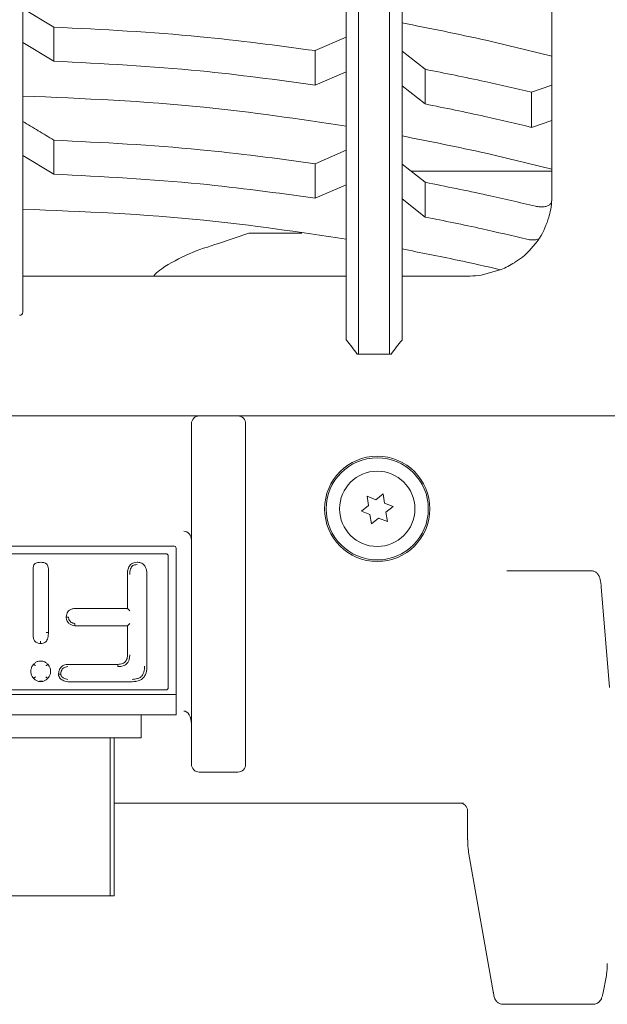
# Model space of a CAD drawing. Header units: millimetres. Extents: x 63 to 559, y 25 to 389.
# Tile 3 of 88: x 248 to 258, y 30 to 46. Entities that reach past the tile are written whole.
import ezdxf

# ---------------------------------------------------------------- set-up
doc = ezdxf.new("R2010")
doc.units = ezdxf.units.MM

msp = doc.modelspace()

# ---------------------------------------------------------------- linework, layer by layer
at = {"color": 7, "linetype": 'Continuous', "lineweight": 15}
for p, q in [((253.528, 59.876), (253.528, 41.563)), ((254.028, 41.563), (254.028, 59.876)), ((253.328, 41.563), (253.328, 59.736)), ((254.228, 59.736), (254.228, 41.563)), ((248.103, 59.228), (248.103, 41.238)), ((256.647, 56.076), (256.647, 43.091)), ((248.103, 46.144), (248.603, 45.841)), ((248.603, 45.841), (248.603, 45.292)), ((252.828, 45.461), (253.328, 45.677)), ((248.603, 45.292), (248.103, 45.594)), ((252.828, 44.905), (252.828, 45.461)), ((254.228, 45.451), (254.603, 45.16)), ((254.603, 45.16), (254.603, 44.6)), ((253.328, 45.12), (252.828, 44.905)), ((254.603, 44.6), (254.228, 44.892)), ((256.322, 44.789), (256.647, 44.903)), ((256.322, 44.223), (256.322, 44.789)), ((256.647, 44.336), (256.322, 44.223)), ((248.603, 44.016), (248.603, 43.467)), ((248.603, 43.467), (248.103, 43.769)), ((252.828, 43.636), (253.328, 43.852)), ((252.828, 43.08), (252.828, 43.636)), ((254.228, 43.626), (254.603, 43.335)), ((256.647, 43.513), (254.374, 43.513)), ((253.328, 43.295), (252.828, 43.08)), ((254.603, 43.335), (254.603, 42.775)), ((256.647, 43.09), (256.647, 43.091)), ((254.603, 42.775), (254.228, 43.067)), ((256.606, 42.793), (256.601, 42.774)), ((251.266, 42.349), (251.753, 42.513)), ((252.612, 42.513), (251.753, 42.513)), ((253.328, 41.822), (248.103, 41.822)), ((255.327, 41.822), (254.228, 41.822)), ((255.828, 41.927), (255.508, 41.835)), ((253.328, 41.413), (253.328, 41.563)), ((253.528, 41.563), (253.528, 41.313)), ((254.028, 41.313), (254.028, 41.563)), ((254.228, 41.563), (254.228, 41.413)), ((253.328, 40.788), (253.328, 41.413)), ((254.228, 41.413), (254.228, 40.788)), ((253.528, 41.313), (253.528, 40.563)), ((254.028, 40.563), (254.028, 41.313)), ((253.528, 40.563), (253.503, 40.563)), ((254.028, 40.563), (253.528, 40.563)), ((254.053, 40.563), (254.028, 40.563)), ((243.953, 39.563), (250.703, 39.563)), ((250.953, 39.563), (250.703, 39.563)), ((250.828, 35.213), (250.828, 39.438)), ((250.953, 39.563), (251.578, 39.563)), ((251.828, 39.563), (251.578, 39.563)), ((251.703, 39.438), (251.703, 35.213)), ((251.828, 39.563), (255.77, 39.563)), ((255.77, 39.563), (256.505, 39.563)), ((256.505, 39.563), (258.802, 39.563)), ((253.806, 38.211), (253.666, 38.266)), ((253.666, 38.266), (253.689, 38.118)), ((253.923, 38.305), (253.806, 38.211)), ((253.946, 38.157), (253.923, 38.305)), ((254.085, 38.102), (253.946, 38.157)), ((253.689, 38.118), (253.572, 38.024)), ((253.572, 38.024), (253.711, 37.969)), ((253.968, 38.008), (254.085, 38.102)), ((253.991, 37.86), (253.968, 38.008)), ((253.711, 37.969), (253.734, 37.821)), ((253.734, 37.821), (253.851, 37.915)), ((253.851, 37.915), (253.991, 37.86)), ((250.541, 37.463), (244.116, 37.463)), ((250.578, 37.426), (250.578, 35.063)), ((244.241, 37.338), (250.416, 37.338)), ((250.453, 37.301), (250.453, 35.176)), ((255.922, 37.063), (256.267, 37.063)), ((256.267, 37.063), (257.282, 37.063)), ((248.269, 36.07), (248.269, 37.019)), ((248.517, 37.016), (248.517, 36.067)), ((249.794, 36.454), (249.794, 37.001)), ((250.107, 37.001), (250.107, 35.521)), ((257.58, 35.177), (257.447, 36.804)), ((248.954, 36.454), (249.794, 36.454)), ((249.831, 36.416), (249.794, 36.454)), ((248.946, 36.214), (248.946, 36.176)), ((249.794, 36.176), (248.946, 36.176)), ((249.831, 36.214), (249.794, 36.176)), ((249.794, 35.706), (249.794, 36.176)), ((248.829, 35.552), (249.641, 35.552)), ((249.641, 35.515), (249.641, 35.552)), ((248.681, 35.391), (248.718, 35.391)), ((244.241, 35.138), (250.416, 35.138)), ((248.423, 35.28), (248.371, 35.28)), ((249.872, 35.272), (248.831, 35.272)), ((249.929, 35.28), (249.925, 35.28)), ((250.828, 35.088), (250.828, 35.213)), ((251.703, 35.213), (251.703, 35.088)), ((249.578, 35.063), (245.078, 35.063)), ((250.578, 35.063), (249.578, 35.063)), ((250.578, 35.063), (250.578, 34.738)), ((250.828, 34.063), (250.828, 35.088)), ((251.703, 35.088), (251.703, 34.063)), ((249.578, 34.738), (245.078, 34.738)), ((250.578, 34.738), (249.578, 34.738)), ((250.016, 34.363), (250.016, 34.738)), ((244.641, 34.363), (250.016, 34.363)), ((249.512, 34.363), (249.512, 31.813)), ((249.579, 31.813), (249.579, 34.363)), ((250.828, 33.938), (250.828, 34.063)), ((251.703, 34.063), (251.703, 33.938)), ((251.578, 33.813), (250.953, 33.813)), ((255.219, 33.313), (249.579, 33.313)), ((255.287, 33.188), (255.287, 32.718)), ((255.289, 32.718), (255.287, 32.718)), ((255.302, 32.52), (255.704, 30.24)), ((247.453, 31.813), (249.512, 31.813)), ((249.579, 31.813), (249.512, 31.813)), ((257.47, 30.228), (257.528, 30.527)), ((256.302, 30.063), (255.858, 30.063)), ((257.317, 30.063), (256.302, 30.063))]:
    msp.add_line(p, q, dxfattribs=at)
at = {"color": 7, "linetype": 'Continuous', "lineweight": 15, "flags": 128}
for points in [[(248.843, 36.314), (248.836, 36.314), (248.829, 36.314), (248.822, 36.314), (248.817, 36.314), (248.812, 36.314), (248.808, 36.314), (248.806, 36.314), (248.806, 36.314)], [(248.391, 35.889), (248.391, 35.889), (248.391, 35.891), (248.391, 35.895), (248.391, 35.9), (248.392, 35.905), (248.392, 35.912), (248.392, 35.919), (248.392, 35.926)], [(255.302, 32.542), (255.301, 32.523), (255.302, 32.52)], [(257.529, 30.551), (257.529, 30.532), (257.528, 30.527)], [(255.704, 30.261), (255.703, 30.243), (255.704, 30.24)]]:
    msp.add_lwpolyline(points, dxfattribs=at)
at = {"color": 7, "linetype": 'Continuous', "lineweight": 15}
for radius in [0.85, 0.825, 0.608]:
    msp.add_circle((253.828, 38.063), radius, dxfattribs=at)
for centre, radius, start, end in [((255.397, 43.108), 1.25, 345.3854, 359.2005), ((255.086, 43.624), 1.853, 293.6279, 301.1019), ((255.327, 43.072), 1.25, 270, 278.3093), ((248.053, 41.238), 0.05, 270, 0), ((250.953, 39.438), 0.125, 90, 180), ((251.578, 39.438), 0.125, 0, 90), ((250.541, 37.426), 0.0375, 0, 90), ((250.416, 37.301), 0.0375, 0, 90), ((250.416, 35.176), 0.0375, 270, 0), ((250.953, 33.938), 0.125, 180, 270), ((251.578, 33.938), 0.125, 270, 0), ((255.162, 33.188), 0.125, 0, 90)]:
    msp.add_arc(centre, radius, start, end, dxfattribs=at)
for centre, major_axis, ratio, start_param, end_param in [((252.58, 40.295), (1.083, -1.083), 0.57735, 1.263084, 1.452245), ((254.977, 40.295), (1.083, 1.083), 0.57735, 1.689348, 1.878508), ((250.703, 37.561), (0, 0.141), 0.883883, 4.712389, 6.283185), ((250.703, 34.586), (0, 0.212), 0.589256, 4.712389, 6.283185), ((255.333, 32.718), (0, 0.25), 0.176327, 1.570796, 2.356194), ((257.499, 30.737), (0, 0.25), 0.176327, 3.874631, 4.660029)]:
    msp.add_ellipse(centre, major_axis=major_axis, ratio=ratio, start_param=start_param, end_param=end_param, dxfattribs=at)
for points, knots in [([(248.603, 45.841), (249.393, 45.802), (250.807, 45.732), (252.209, 45.544), (252.828, 45.461)], [0, 0, 0, 0, 0.55872, 1, 1, 1, 1]), ([(254.228, 45.909), (254.681, 45.82), (255.491, 45.659), (256.293, 45.46), (256.647, 45.372)], [0, 0, 0, 0, 0.558193, 1, 1, 1, 1]), ([(248.603, 45.292), (249.393, 45.252), (250.807, 45.18), (252.209, 44.989), (252.828, 44.905)], [0, 0, 0, 0, 0.558604, 1, 1, 1, 1]), ([(254.603, 45.16), (254.925, 45.096), (255.499, 44.981), (256.07, 44.847), (256.322, 44.789)], [0, 0, 0, 0, 0.558832, 1, 1, 1, 1]), ([(248.103, 44.728), (249.08, 44.688), (250.831, 44.615), (252.563, 44.357), (253.328, 44.243)], [0, 0, 0, 0, 0.5581, 1, 1, 1, 1]), ([(254.603, 44.6), (254.925, 44.535), (255.499, 44.418), (256.07, 44.283), (256.322, 44.223)], [0, 0, 0, 0, 0.558776, 1, 1, 1, 1]), ([(248.103, 44.319), (248.187, 44.269), (248.354, 44.169), (248.52, 44.067), (248.603, 44.016)], [0, 0, 0, 0, 0.499996, 1, 1, 1, 1]), ([(254.228, 44.084), (254.681, 43.995), (255.491, 43.834), (256.293, 43.635), (256.647, 43.547)], [0, 0, 0, 0, 0.558193, 1, 1, 1, 1]), ([(248.603, 44.016), (249.393, 43.977), (250.807, 43.907), (252.209, 43.719), (252.828, 43.636)], [0, 0, 0, 0, 0.55872, 1, 1, 1, 1]), ([(248.603, 43.467), (249.393, 43.427), (250.807, 43.355), (252.209, 43.164), (252.828, 43.08)], [0, 0, 0, 0, 0.558604, 1, 1, 1, 1]), ([(254.603, 43.335), (254.936, 43.268), (255.532, 43.149), (256.123, 43.01), (256.384, 42.949)], [0, 0, 0, 0, 0.558785, 1, 1, 1, 1]), ([(256.384, 42.949), (256.408, 42.944), (256.457, 42.935), (256.526, 42.938), (256.584, 42.953), (256.626, 42.982), (256.642, 43.012), (256.644, 43.03), (256.645, 43.034)], [0, 0, 0, 0, 0.1776513, 0.3551559, 0.5369193, 0.7340662, 0.9508929, 1, 1, 1, 1]), ([(248.103, 42.903), (249.08, 42.863), (250.831, 42.79), (252.563, 42.532), (253.328, 42.418)], [0, 0, 0, 0, 0.5581, 1, 1, 1, 1]), ([(254.603, 42.775), (254.91, 42.713), (255.459, 42.602), (256.004, 42.473), (256.244, 42.417)], [0, 0, 0, 0, 0.558836, 1, 1, 1, 1]), ([(256.601, 42.774), (256.56, 42.658), (256.517, 42.537), (256.443, 42.424), (256.44, 42.419)], [0, 0, 0, 0, 0.953858, 1, 1, 1, 1]), ([(251.266, 42.349), (251.104, 42.297), (250.782, 42.195), (250.447, 42.01), (250.258, 41.879), (250.225, 41.831), (250.219, 41.822)], [0, 0, 0, 0, 0.428029, 0.85309, 0.972545, 1, 1, 1, 1]), ([(256.44, 42.419), (256.359, 42.315), (256.246, 42.17), (256.087, 42.067), (256.043, 42.038)], [0, 0, 0, 0, 0.716853, 1, 1, 1, 1]), ([(256.44, 42.419), (256.418, 42.414), (256.373, 42.403), (256.301, 42.405), (256.258, 42.414), (256.244, 42.417)], [0, 0, 0, 0, 0.3993814, 0.8004253, 1, 1, 1, 1]), ([(254.228, 42.259), (254.526, 42.201), (255.059, 42.097), (255.588, 41.977), (255.821, 41.924)], [0, 0, 0, 0, 0.558863, 1, 1, 1, 1]), ([(248.269, 37.019), (248.269, 37.019), (248.269, 37.043), (248.268, 37.082), (248.272, 37.129), (248.282, 37.157), (248.295, 37.175), (248.318, 37.19), (248.351, 37.198), (248.378, 37.199), (248.393, 37.2)], [0, 0, 0, 0, 0.000056, 0.278011, 0.441773, 0.528227, 0.61271, 0.690823, 0.832608, 1, 1, 1, 1]), ([(248.393, 37.2), (248.393, 37.2), (248.41, 37.2), (248.436, 37.198), (248.468, 37.188), (248.489, 37.174), (248.506, 37.15), (248.519, 37.097), (248.518, 37.05), (248.517, 37.016)], [0, 0, 0, 0, 0.000057, 0.195908, 0.2891, 0.379052, 0.472865, 0.616532, 1, 1, 1, 1]), ([(249.794, 37.001), (249.794, 37.001), (249.794, 37.036), (249.798, 37.089), (249.828, 37.148), (249.86, 37.179), (249.901, 37.197), (249.931, 37.199), (249.948, 37.2)], [0, 0, 0, 0, 0.000052, 0.3682933, 0.5407038, 0.6830185, 0.8209925, 1, 1, 1, 1]), ([(249.948, 37.162), (249.935, 37.161), (249.911, 37.16), (249.881, 37.147), (249.858, 37.125), (249.834, 37.076), (249.833, 37.032), (249.831, 37.001)], [0, 0, 0, 0, 0.179819, 0.303306, 0.426891, 0.592098, 1, 1, 1, 1]), ([(249.948, 37.2), (249.948, 37.2), (249.968, 37.2), (250.002, 37.196), (250.046, 37.175), (250.078, 37.14), (250.104, 37.081), (250.106, 37.032), (250.107, 37.001)], [0, 0, 0, 0, 0.000051, 0.200387, 0.34665, 0.49605, 0.6789, 1, 1, 1, 1]), ([(257.447, 36.804), (257.444, 36.827), (257.438, 36.889), (257.424, 36.952), (257.394, 37.01), (257.352, 37.047), (257.313, 37.062), (257.289, 37.063), (257.282, 37.063)], [0, 0, 0, 0, 0.1883745, 0.5034063, 0.6859128, 0.817875, 0.9463218, 1, 1, 1, 1]), ([(248.806, 36.314), (248.806, 36.314), (248.806, 36.331), (248.81, 36.361), (248.828, 36.402), (248.859, 36.432), (248.903, 36.451), (248.936, 36.453), (248.954, 36.454)], [0, 0, 0, 0, 0.000065, 0.218879, 0.390662, 0.57308, 0.762477, 1, 1, 1, 1]), ([(248.946, 36.176), (248.946, 36.176), (248.93, 36.176), (248.898, 36.181), (248.856, 36.204), (248.824, 36.24), (248.807, 36.279), (248.806, 36.304), (248.806, 36.314)], [0, 0, 0, 0, 0.000069, 0.216578, 0.433279, 0.651439, 0.866369, 1, 1, 1, 1]), ([(248.843, 36.314), (248.843, 36.307), (248.844, 36.288), (248.856, 36.26), (248.88, 36.234), (248.911, 36.217), (248.934, 36.215), (248.946, 36.214)], [0, 0, 0, 0, 0.132452, 0.344226, 0.561939, 0.779873, 1, 1, 1, 1]), ([(248.391, 35.889), (248.391, 35.889), (248.379, 35.889), (248.356, 35.891), (248.324, 35.902), (248.301, 35.92), (248.282, 35.951), (248.27, 36.002), (248.27, 36.045), (248.269, 36.07)], [0, 0, 0, 0, 0.00006, 0.149464, 0.274442, 0.387412, 0.490471, 0.702872, 1, 1, 1, 1]), ([(248.517, 36.067), (248.517, 36.067), (248.517, 36.061), (248.516, 36.025), (248.511, 35.976), (248.487, 35.927), (248.462, 35.903), (248.429, 35.89), (248.405, 35.889), (248.391, 35.889)], [0, 0, 0, 0, 0.00006, 0.072891, 0.432506, 0.582975, 0.711564, 0.832505, 1, 1, 1, 1]), ([(248.517, 36.067), (248.517, 36.067), (248.516, 36.067), (248.51, 36.067), (248.5, 36.067), (248.491, 36.067), (248.484, 36.068), (248.481, 36.068), (248.48, 36.068)], [0, 0, 0, 0, 0.214636, 0.429251, 0.643887, 0.85853, 0.936303, 1, 1, 1, 1]), ([(249.831, 35.706), (249.83, 35.683), (249.828, 35.644), (249.807, 35.591), (249.773, 35.552), (249.717, 35.52), (249.67, 35.517), (249.641, 35.515)], [0, 0, 0, 0, 0.217552, 0.379893, 0.549263, 0.718066, 1, 1, 1, 1]), ([(249.641, 35.552), (249.641, 35.552), (249.665, 35.552), (249.704, 35.556), (249.749, 35.581), (249.774, 35.612), (249.791, 35.654), (249.793, 35.687), (249.794, 35.706)], [0, 0, 0, 0, 0.00006, 0.294322, 0.453999, 0.610628, 0.769057, 1, 1, 1, 1]), ([(248.233, 35.44), (248.233, 35.44), (248.233, 35.453), (248.237, 35.484), (248.254, 35.525), (248.273, 35.548), (248.282, 35.557)], [0, 0, 0, 0, 0.000115, 0.301015, 0.709905, 1, 1, 1, 1]), ([(248.282, 35.557), (248.282, 35.557), (248.292, 35.568), (248.316, 35.588), (248.355, 35.604), (248.382, 35.605), (248.393, 35.606)], [0, 0, 0, 0, 0.000121, 0.357201, 0.737736, 1, 1, 1, 1]), ([(248.309, 35.532), (248.308, 35.532), (248.306, 35.534), (248.301, 35.539), (248.294, 35.545), (248.287, 35.552), (248.283, 35.556), (248.282, 35.557), (248.282, 35.557)], [0, 0, 0, 0, 0.0726862, 0.1414486, 0.3560952, 0.5707353, 0.7853576, 1, 1, 1, 1]), ([(248.393, 35.606), (248.393, 35.606), (248.404, 35.606), (248.432, 35.603), (248.473, 35.587), (248.495, 35.566), (248.507, 35.555)], [0, 0, 0, 0, 0.000117, 0.265799, 0.638783, 1, 1, 1, 1]), ([(248.479, 35.529), (248.48, 35.53), (248.482, 35.532), (248.487, 35.537), (248.494, 35.543), (248.501, 35.55), (248.506, 35.554), (248.506, 35.555), (248.507, 35.555)], [0, 0, 0, 0, 0.059116, 0.141488, 0.356148, 0.570756, 0.785398, 1, 1, 1, 1]), ([(248.507, 35.555), (248.507, 35.555), (248.516, 35.546), (248.534, 35.522), (248.551, 35.482), (248.553, 35.452), (248.553, 35.44)], [0, 0, 0, 0, 0.000115, 0.296112, 0.706406, 1, 1, 1, 1]), ([(248.681, 35.391), (248.681, 35.391), (248.681, 35.412), (248.685, 35.449), (248.709, 35.497), (248.743, 35.528), (248.784, 35.547), (248.814, 35.55), (248.829, 35.552)], [0, 0, 0, 0, 0.000061, 0.258839, 0.446513, 0.638949, 0.813765, 1, 1, 1, 1]), ([(248.829, 35.515), (248.818, 35.513), (248.795, 35.511), (248.764, 35.496), (248.739, 35.473), (248.721, 35.437), (248.719, 35.408), (248.718, 35.391)], [0, 0, 0, 0, 0.184409, 0.358819, 0.541395, 0.723237, 1, 1, 1, 1]), ([(249.872, 35.31), (249.901, 35.311), (249.946, 35.314), (250.003, 35.34), (250.039, 35.377), (250.066, 35.44), (250.068, 35.489), (250.07, 35.521)], [0, 0, 0, 0, 0.25985, 0.397581, 0.557591, 0.716083, 1, 1, 1, 1]), ([(250.107, 35.521), (250.107, 35.521), (250.107, 35.486), (250.102, 35.429), (250.07, 35.355), (250.025, 35.309), (249.957, 35.277), (249.905, 35.274), (249.872, 35.272)], [0, 0, 0, 0, 0.000038, 0.2687379, 0.4316362, 0.6049409, 0.7492433, 1, 1, 1, 1]), ([(248.28, 35.325), (248.28, 35.325), (248.27, 35.335), (248.251, 35.359), (248.235, 35.399), (248.234, 35.428), (248.233, 35.44)], [0, 0, 0, 0, 0.000116, 0.315568, 0.72139, 1, 1, 1, 1]), ([(248.28, 35.325), (248.28, 35.326), (248.281, 35.326), (248.285, 35.331), (248.292, 35.337), (248.299, 35.344), (248.304, 35.349), (248.306, 35.351), (248.307, 35.351)], [0, 0, 0, 0, 0.214587, 0.4291496, 0.6437596, 0.8584058, 0.9524124, 1, 1, 1, 1]), ([(248.393, 35.274), (248.393, 35.274), (248.382, 35.274), (248.355, 35.277), (248.314, 35.293), (248.291, 35.315), (248.28, 35.325)], [0, 0, 0, 0, 0.000117, 0.265157, 0.637794, 1, 1, 1, 1]), ([(248.505, 35.323), (248.505, 35.323), (248.495, 35.312), (248.471, 35.292), (248.431, 35.276), (248.404, 35.275), (248.393, 35.274)], [0, 0, 0, 0, 0.00012, 0.353849, 0.736909, 1, 1, 1, 1]), ([(248.505, 35.323), (248.505, 35.323), (248.504, 35.324), (248.499, 35.328), (248.492, 35.335), (248.485, 35.342), (248.48, 35.346), (248.478, 35.348), (248.478, 35.349)], [0, 0, 0, 0, 0.214594, 0.429192, 0.643786, 0.858444, 0.94941, 1, 1, 1, 1]), ([(248.553, 35.44), (248.553, 35.44), (248.553, 35.428), (248.55, 35.398), (248.535, 35.357), (248.514, 35.333), (248.505, 35.323)], [0, 0, 0, 0, 0.000115, 0.283517, 0.682794, 1, 1, 1, 1]), ([(248.831, 35.272), (248.831, 35.272), (248.815, 35.272), (248.775, 35.281), (248.728, 35.305), (248.696, 35.338), (248.682, 35.365), (248.681, 35.384), (248.681, 35.391)], [0, 0, 0, 0, 0.000071, 0.235296, 0.581372, 0.729207, 0.904101, 1, 1, 1, 1]), ([(248.718, 35.391), (248.718, 35.387), (248.719, 35.376), (248.728, 35.359), (248.752, 35.335), (248.787, 35.316), (248.819, 35.311), (248.831, 35.31)], [0, 0, 0, 0, 0.0766404, 0.2217187, 0.3652428, 0.7521868, 1, 1, 1, 1]), ([(255.704, 30.24), (255.707, 30.226), (255.714, 30.188), (255.73, 30.143), (255.766, 30.096), (255.811, 30.068), (255.843, 30.065), (255.858, 30.063)], [0, 0, 0, 0, 0.179453, 0.477492, 0.68031, 0.845899, 1, 1, 1, 1]), ([(257.317, 30.063), (257.335, 30.065), (257.367, 30.069), (257.405, 30.094), (257.432, 30.123), (257.451, 30.159), (257.462, 30.193), (257.468, 30.219), (257.47, 30.228)], [0, 0, 0, 0, 0.182942, 0.334653, 0.477881, 0.63661, 0.879675, 1, 1, 1, 1])]:
    msp.add_open_spline(points, degree=3, knots=knots, dxfattribs=at)

doc.saveas('drawing.dxf')
